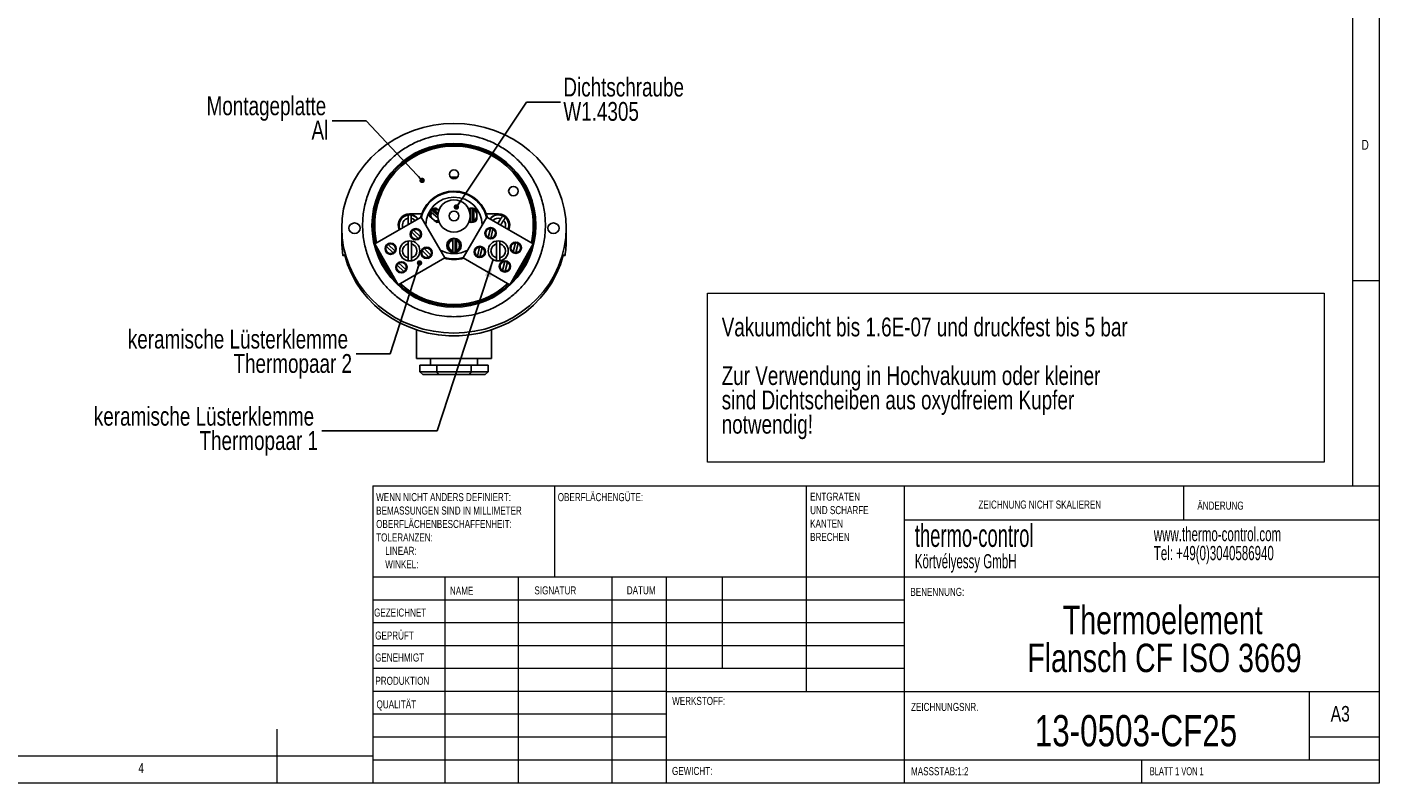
# Model space of a CAD drawing. Header units: millimetres. Extents: x 5 to 417, y 5 to 292.
# Tile 2 of 3: x 163 to 417, y 5 to 146. Entities that reach past the tile are written whole.
import ezdxf

# ---------------------------------------------------------------- set-up
doc = ezdxf.new("R2010")
doc.units = ezdxf.units.MM
doc.styles.add('SLDTEXTSTYLE0', font='TXT', dxfattribs={"width": 0.75})
doc.styles.add('SLDTEXTSTYLE2', font='TXT', dxfattribs={"width": 0.692308})
doc.styles.add('SLDTEXTSTYLE3', font='TXT', dxfattribs={"width": 0.605})
doc.dimstyles.new('SLDDIMSTYLE0', dxfattribs={"dimtxt": 0.18, "dimasz": 1.016, "dimexe": 0, "dimexo": 0.0625, "dimgap": 0, "dimtad": 0, "dimtih": 1, "dimtoh": 1, "dimdec": 0, "dimrnd": 1e-09, "dimzin": 0, "dimdsep": 46, "dimtxsty": 'Standard', "dimblk1": 'DOT', "dimblk2": 'DOT', "dimsah": 1, "dimcen": 0.09, "dimadec": 0, "dimazin": 0, "dimtfac": 1.016, "dimtdec": 0, "dimtofl": 0, "dimtmove": 0, "dimatfit": 3, "dimldrblk": 'DOT', "dimfxl": 1, "dimfrac": 2, "dimtolj": 1, "dimtzin": 0, "dimarcsym": 0})
doc.dimstyles.new('SLDDIMSTYLE1', dxfattribs={"dimtxt": 0.18, "dimasz": 3.302, "dimexe": 0, "dimexo": 0.0625, "dimgap": 0, "dimtad": 0, "dimtih": 1, "dimtoh": 1, "dimdec": 0, "dimrnd": 1e-09, "dimzin": 0, "dimdsep": 46, "dimtxsty": 'Standard', "dimsah": 1, "dimcen": 0.09, "dimadec": 0, "dimazin": 0, "dimtfac": 3.302, "dimtdec": 0, "dimtofl": 0, "dimtmove": 0, "dimatfit": 3, "dimfxl": 1, "dimfrac": 2, "dimtolj": 1, "dimtzin": 0, "dimarcsym": 0})

# ---------------------------------------------------------------- blocks, each defined once
blk = doc.blocks.new('SW_NOTE_0_1')
at = {"color": 0, "linetype": 'Continuous', "lineweight": 0}
for p, q in [((-0.01, -22.38), (-0.01, 9.08)), ((-0.01, 9.08), (114.69, 9.08)), ((114.69, 9.08), (114.69, -22.38)), ((114.69, -22.38), (-0.01, -22.38))]:
    blk.add_line(p, q, dxfattribs=at)
at = {"color": 0, "linetype": 'Continuous', "lineweight": 0, "char_height": 3.5, "attachment_point": 1, "style": 'SLDTEXTSTYLE0'}
for s, insert in [('Vakuumdicht bis 1.6E-07 und druckfest bis 5 bar', (2.62, 4.51)), ('Zur Verwendung in Hochvakuum oder kleiner', (2.62, -4.54)), ('sind Dichtscheiben aus oxydfreiem Kupfer', (2.62, -9.07)), ('notwendig!', (2.62, -13.59))]:
    blk.add_mtext(s, dxfattribs=dict(at, insert=insert))
blk = doc.blocks.new('_Dot')
at = {"color": 0, "linetype": 'ByBlock', "lineweight": -2}
blk.add_line((-0.5, 0), (-1, 0), dxfattribs=at)
at = {"color": 0, "linetype": 'ByBlock', "const_width": 0.5}
blk.add_lwpolyline([(-0.25, 0, 1), (0.25, 0, 1)], format="xyb", close=True, dxfattribs=at)

msp = doc.modelspace()

# ---------------------------------------------------------------- linework, layer by layer
at = {"color": 7, "linetype": 'Continuous', "lineweight": 18}
for p, q in [((415, 5), (415, 292)), ((410, 287), (410, 60.25)), ((410, 98.5), (415, 98.5)), ((227.8, 60.25), (415, 60.25)), ((227.8, 60.25), (227.8, 5)), ((261.6, 43.25), (261.6, 60.25)), ((308.4, 60.25), (308.4, 22)), ((326.6, 60.25), (326.6, 5)), ((378.6, 53.875), (378.6, 60.25)), ((415, 53.875), (326.6, 53.875)), ((415, 43.25), (227.8, 43.25)), ((241.1444, 43.25), (241.1444, 5)), ((254.791, 43.25), (254.791, 5)), ((272.1989, 43.25), (272.1989, 5)), ((282.4, 5), (282.4, 43.25)), ((292.8, 26.25), (292.8, 43.25)), ((326.6, 39), (227.8, 39)), ((326.6, 34.75), (227.8, 34.75)), ((326.6, 30.5), (227.8, 30.5)), ((326.6, 26.25), (227.8, 26.25)), ((282.4, 22), (227.8, 22)), ((282.4, 22), (415, 22)), ((402, 9.25), (402, 22)), ((282.4, 17.7499), (227.8, 17.7499)), ((210, 5), (210, 15)), ((282.4, 13.5), (227.8, 13.5)), ((415, 13.5), (402, 13.5)), ((10, 10), (227.8, 10)), ((227.8, 9.25), (415, 9.25)), ((370.8, 5), (370.8, 9.25)), ((5, 5), (415, 5))]:
    msp.add_line(p, q, dxfattribs=at)
at = {"color": 7, "linetype": 'Continuous', "lineweight": 25}
for p, q in [((243.5276, 117.7503), (242.2152, 117.7503)), ((243.732, 114.9156), (243.732, 114.9165)), ((238.7592, 111.6045), (238.7762, 111.5904)), ((238.7762, 111.5904), (238.7785, 111.5898)), ((239.8765, 110.6753), (238.7762, 111.5904)), ((239.1214, 113.9057), (239.1214, 113.7503)), ((239.1963, 111.5662), (239.9089, 110.9735)), ((240.0628, 111.5609), (240.0646, 111.5594)), ((245.919, 111.8921), (245.919, 111.9162)), ((245.919, 111.6392), (245.919, 109.6114)), ((246.319, 111.9162), (246.319, 111.894)), ((246.319, 111.894), (246.3199, 111.892)), ((246.319, 109.3566), (246.319, 111.894)), ((246.569, 111.5556), (246.569, 109.695)), ((246.6214, 113.7503), (246.6214, 113.9057)), ((236.7868, 110.2892), (228.1265, 105.2892)), ((234.3214, 110.0617), (234.3214, 108.8658)), ((236.861, 110.8753), (234.6214, 110.8753)), ((234.9214, 109.2122), (234.9214, 110.0617)), ((241.1618, 102.7115), (236.7868, 110.2892)), ((238.522, 111.2816), (238.5035, 111.297)), ((238.7164, 111.1199), (239.893, 110.1413)), ((239.1848, 109.6898), (238.7839, 110.0232)), ((248.956, 110.2892), (244.581, 102.7115)), ((245.919, 109.3345), (245.919, 109.3585)), ((246.3199, 109.3587), (246.319, 109.3566)), ((246.319, 109.3566), (246.319, 109.3345)), ((247.119, 110.886), (247.119, 110.3646)), ((251.1214, 110.8753), (248.8818, 110.8753)), ((257.6163, 105.2892), (248.956, 110.2892)), ((251.5875, 110.0122), (250.9981, 109.1102)), ((251.5185, 108.8097), (252.0898, 109.6841)), ((221.9964, 108.2173), (221.9964, 105.9964)), ((234.9053, 106.8481), (234.7204, 107.1683)), ((234.9722, 107.5227), (236.2178, 106.3234)), ((234.9911, 107.8091), (235.5456, 108.1292)), ((235.3008, 106.163), (235.1159, 106.4832)), ((235.319, 107.8829), (236.5646, 106.6836)), ((236.4208, 107.7231), (236.2359, 108.0433)), ((236.8163, 107.038), (236.6315, 107.3582)), ((248.6233, 107.213), (248.8082, 107.5332)), ((249.0189, 107.8981), (249.2037, 108.2183)), ((249.6366, 108.1775), (249.2207, 106.499)), ((250.1219, 108.0572), (249.7061, 106.3788)), ((249.8941, 108.3042), (250.4486, 107.9841)), ((250.1389, 106.338), (250.3238, 106.6582)), ((250.5344, 107.0231), (250.7193, 107.3433)), ((263.7464, 105.9964), (263.7464, 108.2173)), ((228.1265, 105.2892), (232.5015, 97.7115)), ((230.2287, 104.1481), (230.0439, 104.4683)), ((230.2956, 104.8227), (231.5412, 103.6234)), ((230.3146, 105.1091), (230.8691, 105.4292)), ((230.6424, 105.1829), (231.888, 103.9836)), ((231.7443, 105.0231), (231.5594, 105.3433)), ((232.1398, 104.338), (231.9549, 104.6582)), ((234.3442, 105.3117), (234.3442, 102.689)), ((234.9442, 102.689), (234.9442, 105.3117)), ((236.9722, 104.0586), (238.2178, 102.8593)), ((237.319, 104.4188), (238.5646, 103.2195)), ((238.4208, 104.259), (238.2359, 104.5792)), ((238.8163, 103.5739), (238.6315, 103.8941)), ((242.6714, 106.2671), (242.6714, 106.2912)), ((242.6714, 106.0142), (242.6714, 103.9864)), ((243.0714, 106.2912), (243.0714, 106.269)), ((243.0714, 103.7316), (243.0714, 106.269)), ((243.0714, 106.269), (243.0723, 106.267)), ((243.3214, 105.9306), (243.3214, 104.07)), ((246.6233, 103.7489), (246.8082, 104.0691)), ((247.0189, 104.434), (247.2037, 104.7542)), ((247.6366, 104.7134), (247.2207, 103.0349)), ((248.1219, 104.5931), (247.7061, 102.9147)), ((248.5344, 103.559), (248.7193, 103.8792)), ((250.7986, 105.3117), (250.7986, 102.689)), ((251.3986, 102.689), (251.3986, 105.3117)), ((253.2413, 97.7115), (257.6163, 105.2892)), ((253.2999, 104.513), (253.4848, 104.8332)), ((253.6954, 105.1981), (253.8803, 105.5183)), ((254.3131, 105.4775), (253.8973, 103.799)), ((254.7984, 105.3572), (254.3826, 103.6788)), ((254.5706, 105.6042), (255.1251, 105.2841)), ((254.8154, 103.638), (255.0003, 103.9582)), ((255.211, 104.3231), (255.3958, 104.6433)), ((222.2309, 103.1382), (222.5709, 103.1382)), ((230.6243, 103.463), (230.4394, 103.7832)), ((232.2956, 101.3586), (233.5412, 100.1593)), ((232.5015, 97.7115), (241.1618, 102.7115)), ((232.6424, 101.7188), (233.888, 100.5195)), ((233.7443, 101.559), (233.5594, 101.8792)), ((236.9053, 103.384), (236.7204, 103.7042)), ((237.3008, 102.6989), (237.1159, 103.0191)), ((237.9911, 102.6129), (238.5456, 102.9331)), ((242.6714, 103.7095), (242.6714, 103.7335)), ((243.0723, 103.7337), (243.0714, 103.7316)), ((243.0714, 103.7316), (243.0714, 103.7095)), ((244.581, 102.7115), (253.2413, 97.7115)), ((246.8941, 103.1081), (247.4486, 102.7879)), ((248.1389, 102.8739), (248.3238, 103.1941)), ((251.2999, 101.0489), (251.4848, 101.3691)), ((251.6954, 101.734), (251.8803, 102.0542)), ((252.3131, 102.0134), (251.8973, 100.3349)), ((252.7984, 101.8931), (252.3826, 100.2147)), ((263.1713, 103.1357), (263.5208, 103.1357)), ((232.2287, 100.684), (232.0439, 101.0042)), ((232.6243, 99.9989), (232.4394, 100.3191)), ((233.3146, 99.9129), (233.8691, 100.2331)), ((234.1398, 100.8739), (233.9549, 101.1941)), ((251.5706, 100.4081), (252.1251, 100.0879)), ((252.8154, 100.1739), (253.0003, 100.4941)), ((253.211, 100.859), (253.3958, 101.1792)), ((235.8714, 89.3015), (235.8714, 84.0003)), ((249.8714, 84.0003), (249.8714, 89.3015)), ((249.8714, 84.0003), (235.8714, 84.0003)), ((238.4964, 84.0003), (238.4964, 82.7503)), ((247.2464, 82.7503), (247.2464, 84.0003)), ((236.5205, 82.7503), (236.5205, 81.5003)), ((236.5205, 82.7503), (239.696, 82.7503)), ((236.5205, 81.5003), (239.696, 81.5003)), ((236.5205, 81.5003), (237.0979, 81.0003)), ((239.696, 82.7503), (239.696, 81.5003)), ((239.696, 82.7503), (246.0468, 82.7503)), ((239.9846, 81.0003), (239.696, 81.5003)), ((239.696, 81.5003), (246.0468, 81.5003)), ((245.7581, 81.0003), (246.0468, 81.5003)), ((246.0468, 82.7503), (246.0468, 81.5003)), ((246.0468, 82.7503), (249.2222, 82.7503)), ((246.0468, 81.5003), (249.2222, 81.5003)), ((248.6449, 81.0003), (249.2222, 81.5003)), ((249.2222, 82.7503), (249.2222, 81.5003)), ((239.9846, 81.0003), (237.0979, 81.0003)), ((245.7581, 81.0003), (239.9846, 81.0003)), ((248.6449, 81.0003), (245.7581, 81.0003))]:
    msp.add_line(p, q, dxfattribs=at)
at = {"color": 7, "linetype": 'Continuous', "lineweight": 25, "flags": 128}
for points in [[(242.8714, 88.7047), (244.7975, 88.788), (246.7072, 89.037), (248.5841, 89.4496), (250.4123, 90.0224), (252.1762, 90.7504), (253.8607, 91.6274), (255.4514, 92.6459), (256.9348, 93.7973), (258.2982, 95.0718), (259.53, 96.4584), (260.6197, 97.9453), (261.5579, 99.5198), (262.3368, 101.1686), (262.9495, 102.8774), (263.391, 104.6319), (263.6573, 106.4169), (263.7464, 108.2173), (263.6573, 110.0177), (263.391, 111.8027), (262.9495, 113.5572), (262.3368, 115.2661), (261.5579, 116.9148), (260.6197, 118.4894), (259.53, 119.9763), (258.2982, 121.3628), (256.9348, 122.6373), (255.4514, 123.7887), (253.8607, 124.8072), (252.1762, 125.6842), (250.4123, 126.4122), (248.5841, 126.985), (246.7072, 127.3976), (244.7975, 127.6466), (242.8714, 127.7299), (240.9453, 127.6466), (239.0356, 127.3976), (237.1587, 126.985), (235.3305, 126.4122), (233.5666, 125.6842), (231.8821, 124.8072), (230.2914, 123.7887), (228.808, 122.6373), (227.4446, 121.3628), (226.2128, 119.9763), (225.1231, 118.4894), (224.1849, 116.9148), (223.406, 115.2661), (222.7933, 113.5572), (222.3518, 111.8027), (222.0854, 110.0177), (221.9964, 108.2173), (222.0854, 106.4169), (222.3518, 104.6319), (222.7933, 102.8774), (223.406, 101.1686), (224.1849, 99.5198), (225.1231, 97.9453), (226.2128, 96.4584), (227.4446, 95.0718), (228.808, 93.7973), (230.2914, 92.6459), (231.8821, 91.6274), (233.5666, 90.7504), (235.3305, 90.0224), (237.1587, 89.4496), (239.0356, 89.037), (240.9453, 88.788), (242.8714, 88.7047)], [(245.919, 111.6392), (245.7793, 111.6013), (245.678, 111.56)], [(224.3714, 107.2358), (224.7732, 107.3105), (225.1139, 107.5233), (225.3415, 107.8417), (225.4214, 108.2173), (225.3415, 108.5929), (225.1139, 108.9113), (224.7732, 109.1241), (224.3714, 109.1988), (223.9696, 109.1241), (223.6289, 108.9113), (223.4013, 108.5929), (223.3214, 108.2173), (223.4013, 107.8417), (223.6289, 107.5233), (223.9696, 107.3105), (224.3714, 107.2358)], [(235.6411, 109.6277), (235.3375, 109.8891), (234.9214, 110.0617)], [(236.861, 110.8753), (236.7023, 110.3576), (236.6683, 110.2208)], [(240.0963, 109.3607), (239.9596, 109.3178), (239.6816, 109.2766)], [(245.7512, 109.6596), (245.7793, 109.6493), (245.919, 109.6114)], [(249.0745, 110.2208), (249.0404, 110.3576), (248.8818, 110.8753)], [(261.3714, 107.2358), (261.7732, 107.3105), (262.1139, 107.5233), (262.3415, 107.8417), (262.4214, 108.2173), (262.3415, 108.5929), (262.1139, 108.9113), (261.7732, 109.1241), (261.3714, 109.1988), (260.9696, 109.1241), (260.6289, 108.9113), (260.4013, 108.5929), (260.3214, 108.2173), (260.4013, 107.8417), (260.6289, 107.5233), (260.9696, 107.3105), (261.3714, 107.2358)], [(263.1896, 103.2076), (262.6612, 101.4749), (261.9642, 99.7952), (261.1043, 98.1827), (260.089, 96.6513), (258.927, 95.2139), (257.628, 93.8828), (256.2032, 92.6694), (254.6648, 91.584), (253.0259, 90.6359), (251.3003, 89.8331), (249.5029, 89.1825), (247.649, 88.6896), (245.7544, 88.3587), (243.8351, 88.1925), (241.9077, 88.1925), (239.9884, 88.3587), (238.0938, 88.6896), (236.2398, 89.1825), (234.4425, 89.8331), (232.7169, 90.6359), (231.078, 91.584), (229.5395, 92.6694), (228.1148, 93.8828), (226.8158, 95.2139), (225.6538, 96.6513), (224.6385, 98.1827), (223.7786, 99.7952), (223.0816, 101.4749), (222.5532, 103.2076)]]:
    msp.add_lwpolyline(points, dxfattribs=at)
at = {"color": 7, "linetype": 'Continuous', "lineweight": 25}
for centre, radius in [((242.8714, 108.7503), 15.25), ((242.8714, 118.2503), 0.825), ((253.9132, 115.1253), 0.875), ((242.8714, 110.5003), 3), ((242.8714, 110.5003), 0.9), ((235.7684, 107.1031), 1.05), ((249.6713, 107.2781), 1.05), ((231.0918, 104.4031), 1.05), ((234.6442, 104.0003), 1.875), ((237.7684, 103.639), 1.05), ((242.8714, 105.0003), 1.35), ((247.6713, 103.814), 1.05), ((251.0986, 104.0003), 1.875), ((254.3479, 104.5781), 1.05), ((233.0918, 100.939), 1.05), ((252.3479, 101.114), 1.05)]:
    msp.add_circle(centre, radius, dxfattribs=at)
for centre, radius, start, end in [((242.8714, 108.7503), 15, 90, 193.042237), ((242.8714, 108.7503), 14.75, 90, 192.745885), ((242.8714, 108.7503), 15, 346.957763, 90), ((242.8714, 108.7503), 14.75, 347.254115, 90), ((242.8714, 108.7503), 6.225, 58.510375, 166.293732), ((242.8714, 108.7503), 6.375, 19.471221, 160.528779), ((242.8714, 108.7503), 5.25, 90, 178.997281), ((242.8714, 108.7503), 6.25, 53.130102, 126.869898), ((242.8714, 108.7503), 5.25, 1.002719, 90), ((242.8714, 108.7503), 6.225, 13.706268, 58.510375), ((242.8714, 108.7503), 6.25, 126.869898, 166.05448), ((239.6238, 110.6253), 1.35, 92.455364, 188.044471), ((239.6238, 110.6253), 1.3063, 131.442755, 149.057081), ((239.6238, 110.6253), 1.2825, 89.013055, 131.235095), ((239.6238, 110.6253), 1.0334, 64.86273, 114.436384), ((246.119, 110.6253), 1.35, 42.205446, 114.894846), ((246.119, 110.6253), 1.2825, 98.971792, 114.831946), ((246.119, 110.6253), 1.3063, 81.192837, 98.807163), ((246.119, 110.6253), 1.2825, 38.763137, 80.985177), ((246.119, 110.6253), 1.0334, 14.612813, 64.186466), ((242.8714, 108.7503), 6.25, 13.94552, 53.130102), ((234.6214, 108.7503), 2.125, 90, 203.243673), ((234.6214, 108.7503), 2, 90, 202.819244), ((234.6214, 108.7503), 1.9429, 90, 202.607168), ((234.6214, 108.7503), 1.3452, 102.886045, 199.289662), ((234.6214, 108.7503), 1.9368, 81.089419, 98.910581), ((234.6214, 108.7503), 2, 37.180756, 90), ((234.6214, 108.7503), 1.9429, 37.392832, 90), ((239.6238, 110.6253), 1.2825, 149.22171, 191.486781), ((239.6238, 110.6253), 1.0334, 151.408813, 215.637105), ((239.6238, 110.6253), 1.0334, 244.86273, 290.849731), ((239.6238, 110.6253), 1.2825, 269.013055, 290.423491), ((246.119, 110.6253), 1.35, 249.513609, 317.794554), ((246.119, 110.6253), 1.2825, 249.576509, 261.028208), ((246.119, 110.6253), 1.3063, 261.192837, 278.807163), ((246.119, 110.6253), 1.2825, 279.014823, 321.236863), ((246.119, 110.6253), 1.0334, 295.813534, 345.387187), ((251.1214, 108.7503), 2, 337.180756, 142.819244), ((251.1214, 108.7503), 1.9429, 337.392832, 142.607168), ((251.1214, 108.7503), 1.3452, 69.728425, 139.289662), ((251.1214, 108.7503), 2.125, 336.756327, 90), ((251.1214, 108.7503), 1.9368, 47.931799, 65.752962), ((251.1214, 108.7503), 1.3452, 340.710338, 43.956335), ((235.7684, 107.1031), 0.9, 152.212189, 299.956948), ((235.7684, 107.1031), 0.9, 119.956948, 152.212189), ((235.7684, 107.1031), 0.9, 332.212189, 119.956948), ((235.7684, 107.1031), 0.9, 299.956948, 332.212189), ((249.6713, 107.2781), 0.9, 92.212189, 239.956948), ((249.6713, 107.2781), 0.9, 239.956948, 272.212189), ((249.6713, 107.2781), 0.9, 59.956948, 92.212189), ((249.6713, 107.2781), 0.9, 272.212189, 59.956948), ((240.2568, 105.997), 18.2604, 180.002024, 188.495769), ((242.8714, 108.7503), 15, 195.164888, 224.835112), ((242.8714, 108.7503), 14.75, 199.436035, 220.563965), ((231.0918, 104.4031), 0.9, 152.212189, 299.956948), ((231.0918, 104.4031), 0.9, 119.956948, 152.212189), ((231.0918, 104.4031), 0.9, 332.212189, 119.956948), ((231.0918, 104.4031), 0.9, 299.956948, 332.212189), ((234.6442, 104.0003), 1.3452, 102.886045, 257.113955), ((234.6442, 104.0003), 1.3452, 282.886045, 77.113955), ((237.7684, 103.639), 0.9, 152.212189, 299.956948), ((237.7684, 103.639), 0.9, 119.956948, 152.212189), ((237.7684, 103.639), 0.9, 332.212189, 119.956948), ((242.8714, 108.7503), 5.25, 241.002719, 298.997281), ((242.8714, 105.0003), 1.2825, 98.971792, 261.028208), ((242.8714, 105.0003), 1.0334, 101.158896, 258.841104), ((242.8714, 105.0003), 1.3063, 81.192837, 98.807163), ((242.8714, 105.0003), 1.2825, 279.014823, 80.985177), ((242.8714, 105.0003), 1.0334, 295.813534, 64.186466), ((247.6713, 103.814), 0.9, 92.212189, 239.956948), ((247.6713, 103.814), 0.9, 59.956948, 92.212189), ((247.6713, 103.814), 0.9, 272.212189, 59.956948), ((251.0986, 104.0003), 1.3452, 102.886045, 257.113955), ((251.0986, 104.0003), 1.3452, 282.886045, 77.113955), ((254.3479, 104.5781), 0.9, 92.212189, 239.956948), ((242.8714, 108.7503), 15, 315.164888, 344.835112), ((242.8714, 108.7503), 14.75, 319.436035, 340.563965), ((254.3479, 104.5781), 0.9, 59.956948, 92.212189), ((254.3479, 104.5781), 0.9, 272.212189, 59.956948), ((245.4829, 105.9972), 18.2635, 350.985804, 359.997476), ((233.0918, 100.939), 0.9, 152.212189, 299.956948), ((233.0918, 100.939), 0.9, 119.956948, 152.212189), ((233.0918, 100.939), 0.9, 332.212189, 119.956948), ((237.7684, 103.639), 0.9, 299.956948, 332.212189), ((242.8714, 108.7503), 6.375, 253.335923, 286.664077), ((242.8714, 108.7503), 6.225, 253.706268, 286.293732), ((242.8714, 108.7503), 6.25, 253.94552, 286.05448), ((242.8714, 105.0003), 1.3063, 261.192837, 278.807163), ((247.6713, 103.814), 0.9, 239.956948, 272.212189), ((252.3479, 101.114), 0.9, 92.212189, 239.956948), ((252.3479, 101.114), 0.9, 59.956948, 92.212189), ((252.3479, 101.114), 0.9, 272.212189, 59.956948), ((254.3479, 104.5781), 0.9, 239.956948, 272.212189), ((233.0918, 100.939), 0.9, 299.956948, 332.212189), ((252.3479, 101.114), 0.9, 239.956948, 272.212189), ((242.8714, 108.7503), 15, 226.957763, 313.042237), ((242.8714, 108.7503), 14.75, 227.254115, 312.745885)]:
    msp.add_arc(centre, radius, start, end, dxfattribs=at)
for start_param, end_param in [(2.91010271, 2.99155386), (0.14713875, 0.23148995)]:
    msp.add_ellipse((242.8714, 103.0084), major_axis=(20.875, 0), ratio=0.04157727, start_param=start_param, end_param=end_param, dxfattribs=at)
for points, knots in [([(242.8714, 91.7503), (243.4675, 91.7686), (244.723, 91.8071), (246.6818, 92.1423), (248.7812, 92.755), (250.9742, 93.7359), (253.0455, 95.0558), (254.9238, 96.6802), (256.5549, 98.5556), (257.9543, 100.758), (259.0335, 103.2443), (259.716, 105.9411), (259.9497, 108.7503), (259.716, 111.5596), (259.0335, 114.2564), (257.9543, 116.7426), (256.5549, 118.945), (254.9238, 120.8204), (253.0455, 122.4448), (250.9742, 123.765), (248.7812, 124.7448), (246.6818, 125.3613), (244.723, 125.6842), (242.8714, 125.7817), (241.0198, 125.6842), (239.061, 125.3613), (236.9616, 124.7448), (234.7686, 123.765), (232.6973, 122.4448), (230.819, 120.8204), (229.1879, 118.945), (227.7885, 116.7426), (226.7093, 114.2564), (226.0267, 111.5596), (225.7931, 108.7503), (226.0267, 105.9411), (226.7093, 103.2443), (227.7885, 100.758), (229.1879, 98.5556), (230.819, 96.6802), (232.6973, 95.0558), (234.7686, 93.7359), (236.9616, 92.755), (239.061, 92.1423), (241.0198, 91.8071), (242.2753, 91.7686), (242.8714, 91.7503)], [0, 0, 0, 0, 0.01617848, 0.03407512, 0.05387499, 0.07575215, 0.0998425, 0.12166058, 0.14502382, 0.16981186, 0.19580258, 0.22266972, 0.25, 0.27733028, 0.30419742, 0.33018814, 0.35497618, 0.37833942, 0.4001575, 0.42424785, 0.44612501, 0.46592488, 0.48382152, 0.5, 0.51617848, 0.53407512, 0.55387499, 0.57575215, 0.5998425, 0.62166058, 0.64502382, 0.66981186, 0.69580258, 0.72266972, 0.75, 0.77733028, 0.80419742, 0.83018814, 0.85497618, 0.87833942, 0.9001575, 0.92424785, 0.94612501, 0.96592488, 0.98382152, 1, 1, 1, 1]), ([(239.1963, 111.5662), (239.1955, 111.5663), (239.1592, 111.5712), (239.068, 111.5813), (238.9437, 111.5885), (238.8483, 111.5902), (238.7956, 111.59), (238.7842, 111.5898), (238.7785, 111.5898)], [0, 0, 0, 0, 0.004580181, 0.213705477, 0.535461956, 0.740001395, 0.869513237, 1, 1, 1, 1]), ([(239.6459, 111.9076), (239.6503, 111.904), (239.6589, 111.8968), (239.6987, 111.8637), (239.7737, 111.8013), (239.9016, 111.6949), (240.0047, 111.6092), (240.0628, 111.5609)], [0, 0, 0, 0, 0.10271732, 0.20466815, 0.36569783, 0.64254305, 1, 1, 1, 1]), ([(245.919, 111.8921), (245.919, 111.8869), (245.919, 111.8765), (245.919, 111.8272), (245.919, 111.7592), (245.919, 111.6924), (245.919, 111.6517), (245.919, 111.6392)], [0, 0, 0, 0, 0.22358303, 0.44711892, 0.67197546, 0.89975236, 1, 1, 1, 1]), ([(246.569, 111.5556), (246.5686, 111.5563), (246.5491, 111.5874), (246.4986, 111.664), (246.4247, 111.7641), (246.3649, 111.8385), (246.3311, 111.8789), (246.3237, 111.8876), (246.3199, 111.892)], [0, 0, 0, 0, 0.00458018, 0.21370548, 0.53546196, 0.74000139, 0.86951324, 1, 1, 1, 1]), ([(247.119, 111.4283), (247.119, 111.4226), (247.119, 111.4113), (247.119, 111.3596), (247.119, 111.262), (247.119, 111.0957), (247.119, 110.9616), (247.119, 110.886)], [0, 0, 0, 0, 0.10271732, 0.20466815, 0.36569783, 0.64254305, 1, 1, 1, 1]), ([(234.3214, 110.6638), (234.3214, 110.661), (234.3214, 110.6454), (234.3214, 110.584), (234.3214, 110.4457), (234.3214, 110.2646), (234.3214, 110.1294), (234.3214, 110.0617)], [0, 0, 0, 0, 0.05201246, 0.28706367, 0.52303773, 0.76131992, 1, 1, 1, 1]), ([(234.9214, 110.0617), (234.9214, 110.082), (234.9214, 110.1734), (234.9214, 110.3322), (234.9214, 110.5049), (234.9214, 110.6203), (234.9214, 110.6505), (234.9214, 110.6638)], [0, 0, 0, 0, 0.07195359, 0.32366745, 0.56938815, 0.81009198, 1, 1, 1, 1]), ([(238.7839, 110.0232), (238.7246, 110.0725), (238.6221, 110.1578), (238.498, 110.261), (238.4237, 110.3228), (238.385, 110.355), (238.3704, 110.3671), (238.3675, 110.3695), (238.367, 110.3699)], [0, 0, 0, 0, 0.36436084, 0.63025317, 0.77430424, 0.89015523, 0.98162008, 1, 1, 1, 1]), ([(238.522, 111.2816), (238.526, 111.2783), (238.534, 111.2716), (238.5718, 111.2401), (238.6241, 111.1966), (238.6755, 111.1539), (238.7068, 111.1278), (238.7164, 111.1199)], [0, 0, 0, 0, 0.22358303, 0.44711892, 0.67197546, 0.89975236, 1, 1, 1, 1]), ([(239.6017, 109.343), (239.5973, 109.3467), (239.5887, 109.3539), (239.5489, 109.3869), (239.4739, 109.4494), (239.346, 109.5557), (239.2429, 109.6415), (239.1848, 109.6898)], [0, 0, 0, 0, 0.10271732, 0.20466815, 0.36569783, 0.64254305, 1, 1, 1, 1]), ([(245.919, 109.6114), (245.919, 109.5825), (245.919, 109.5247), (245.919, 109.4478), (245.919, 109.3905), (245.919, 109.3646), (245.919, 109.3598), (245.919, 109.3585)], [0, 0, 0, 0, 0.23194507, 0.46399147, 0.69342694, 0.919503, 1, 1, 1, 1]), ([(246.569, 109.695), (246.5686, 109.6944), (246.5491, 109.6633), (246.4986, 109.5867), (246.4247, 109.4865), (246.3649, 109.4121), (246.3311, 109.3717), (246.3237, 109.363), (246.3199, 109.3587)], [0, 0, 0, 0, 0.00458018, 0.21370548, 0.53546196, 0.74000139, 0.86951324, 1, 1, 1, 1]), ([(247.119, 110.3646), (247.119, 110.2875), (247.119, 110.1541), (247.119, 109.9928), (247.119, 109.8961), (247.119, 109.8457), (247.119, 109.8267), (247.119, 109.823), (247.119, 109.8224)], [0, 0, 0, 0, 0.36436084, 0.63025317, 0.77430424, 0.89015523, 0.98162008, 1, 1, 1, 1]), ([(251.9168, 110.5163), (251.9118, 110.5086), (251.9018, 110.4934), (251.864, 110.4355), (251.7985, 110.3352), (251.6988, 110.1826), (251.6246, 110.069), (251.5875, 110.0122)], [0, 0, 0, 0, 0.14279036, 0.2826989, 0.52186493, 0.76092391, 1, 1, 1, 1]), ([(252.0898, 109.6841), (252.1005, 109.7004), (252.15, 109.7763), (252.2364, 109.9085), (252.3203, 110.0369), (252.382, 110.1314), (252.4095, 110.1734), (252.4177, 110.186), (252.4191, 110.1881)], [0, 0, 0, 0, 0.06915461, 0.32084335, 0.56654049, 0.71791346, 0.95349264, 1, 1, 1, 1]), ([(234.3442, 105.8251), (234.3442, 105.8251), (234.3442, 105.7984), (234.3442, 105.691), (234.3442, 105.5158), (234.3442, 105.3798), (234.3442, 105.3117)], [0, 0, 0, 0, 0.00024944, 0.33115585, 0.66529894, 1, 1, 1, 1]), ([(234.9442, 105.3117), (234.9442, 105.332), (234.9442, 105.4234), (234.9442, 105.5808), (234.9442, 105.7505), (234.9442, 105.817), (234.9442, 105.8471)], [0, 0, 0, 0, 0.09314094, 0.41897409, 0.73704935, 1, 1, 1, 1]), ([(242.6714, 106.2671), (242.6714, 106.2619), (242.6714, 106.2515), (242.6714, 106.2022), (242.6714, 106.1342), (242.6714, 106.0674), (242.6714, 106.0267), (242.6714, 106.0142)], [0, 0, 0, 0, 0.22358303, 0.44711892, 0.67197546, 0.89975236, 1, 1, 1, 1]), ([(242.6714, 103.9864), (242.6714, 103.9575), (242.6714, 103.8997), (242.6714, 103.8228), (242.6714, 103.7655), (242.6714, 103.7396), (242.6714, 103.7348), (242.6714, 103.7335)], [0, 0, 0, 0, 0.231945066, 0.463991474, 0.693426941, 0.919503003, 1, 1, 1, 1]), ([(243.0723, 106.267), (243.0761, 106.2626), (243.0835, 106.2539), (243.1173, 106.2135), (243.1771, 106.1391), (243.251, 106.039), (243.3015, 105.9624), (243.321, 105.9313), (243.3214, 105.9306)], [0, 0, 0, 0, 0.13048676, 0.25999861, 0.46453804, 0.78629452, 0.99541982, 1, 1, 1, 1]), ([(243.3214, 104.07), (243.321, 104.0694), (243.3015, 104.0383), (243.251, 103.9617), (243.1771, 103.8615), (243.1173, 103.7871), (243.0835, 103.7467), (243.0761, 103.738), (243.0723, 103.7337)], [0, 0, 0, 0, 0.00458018, 0.21370548, 0.53546196, 0.74000139, 0.86951324, 1, 1, 1, 1]), ([(250.7986, 105.8201), (250.7986, 105.7794), (250.7986, 105.6961), (250.7986, 105.514), (250.7986, 105.3791), (250.7986, 105.3117)], [0, 0, 0, 0, 0.32281923, 0.66112716, 1, 1, 1, 1]), ([(251.3986, 105.3117), (251.3986, 105.332), (251.3986, 105.4234), (251.3986, 105.5806), (251.3986, 105.7464), (251.3986, 105.8103), (251.3986, 105.8377)], [0, 0, 0, 0, 0.09553234, 0.42973131, 0.75597319, 1, 1, 1, 1]), ([(222.1968, 103.2993), (222.2008, 103.2738), (222.2088, 103.2228), (222.2197, 103.1682), (222.2272, 103.141), (222.2299, 103.1389), (222.2309, 103.1382)], [0, 0, 0, 0, 0.279162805, 0.558358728, 0.836485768, 1, 1, 1, 1]), ([(234.3442, 102.689), (234.3442, 102.6695), (234.3442, 102.5789), (234.3442, 102.4195), (234.3442, 102.2717), (234.3442, 102.1873), (234.3442, 102.1689), (234.3442, 102.1668)], [0, 0, 0, 0, 0.09372741, 0.43484909, 0.76785015, 0.97301071, 1, 1, 1, 1]), ([(234.9442, 102.1586), (234.9442, 102.1634), (234.9442, 102.198), (234.9442, 102.3053), (234.9442, 102.485), (234.9442, 102.621), (234.9442, 102.689)], [0, 0, 0, 0, 0.05079017, 0.36728035, 0.68362885, 1, 1, 1, 1]), ([(250.7986, 102.689), (250.7986, 102.6695), (250.7986, 102.5788), (250.7986, 102.4216), (250.7986, 102.268), (250.7986, 102.2027), (250.7986, 102.1788)], [0, 0, 0, 0, 0.09771367, 0.45334337, 0.80050708, 1, 1, 1, 1]), ([(251.3986, 102.187), (251.3986, 102.2254), (251.3986, 102.3064), (251.3986, 102.4862), (251.3986, 102.6214), (251.3986, 102.689)], [0, 0, 0, 0, 0.31060383, 0.65528958, 1, 1, 1, 1])]:
    msp.add_open_spline(points, degree=3, knots=knots, dxfattribs=at)

# ---------------------------------------------------------------- block references
at = {"color": 7, "linetype": 'Continuous', "lineweight": 0}
msp.add_blockref('SW_NOTE_0_1', (290.0418, 87.0779), dxfattribs=at)

# ---------------------------------------------------------------- texts
for s, insert, char_height, attachment_point, style in [('Dichtschraube', (263.2132, 136.2358), 3.5, 1, 'SLDTEXTSTYLE0'), ('Montageplatte', (219.107, 132.7521), 3.5, 3, 'SLDTEXTSTYLE0'), ('W1.4305', (263.2132, 131.7101), 3.5, 1, 'SLDTEXTSTYLE0'), ('Al', (219.4935, 128.2264), 3.5, 3, 'SLDTEXTSTYLE0'), ('D', (411.6667, 124.668), 1.8521, 1, 'SLDTEXTSTYLE0'), ('keramische Lüsterklemme', (223.1814, 89.323), 3.5, 3, 'SLDTEXTSTYLE0'), ('Thermopaar 2', (223.9081, 84.7973), 3.5, 3, 'SLDTEXTSTYLE0'), ('keramische Lüsterklemme', (216.8611, 74.9719), 3.5, 3, 'SLDTEXTSTYLE0'), ('Thermopaar 1', (217.5879, 70.4462), 3.5, 3, 'SLDTEXTSTYLE0'), ('WENN NICHT ANDERS DEFINIERT:', (228.3937, 58.921), 1.5, 1, 'SLDTEXTSTYLE0'), ('OBERFLÄCHENGÜTE:', (262.1713, 58.9193), 1.5, 1, 'SLDTEXTSTYLE0'), ('ENTGRATEN', (309.1092, 59.0031), 1.5, 1, 'SLDTEXTSTYLE0'), ('BEMASSUNGEN SIND IN MILLIMETER', (228.3937, 56.421), 1.5, 1, 'SLDTEXTSTYLE0'), ('UND SCHARFE', (309.1092, 56.5031), 1.5, 1, 'SLDTEXTSTYLE0'), ('ZEICHNUNG NICHT SKALIEREN', (340.4146, 57.533), 1.5, 1, 'SLDTEXTSTYLE0'), ('ÄNDERUNG', (381.1276, 57.3349), 1.5, 1, 'SLDTEXTSTYLE0'), ('OBERFLÄCHENBESCHAFFENHEIT:', (228.3937, 53.921), 1.5, 1, 'SLDTEXTSTYLE0'), ('KANTEN', (309.1092, 54.0031), 1.5, 1, 'SLDTEXTSTYLE0'), ('thermo-control', (328.581, 53.1392), 4.233333, 1, 'SLDTEXTSTYLE3'), ('TOLERANZEN:', (228.3937, 51.421), 1.5, 1, 'SLDTEXTSTYLE0'), ('BRECHEN', (309.1092, 51.5031), 1.5, 1, 'SLDTEXTSTYLE0'), ('www.thermo-control.com', (373.0331, 52.6091), 2.645833, 1, 'SLDTEXTSTYLE3'), ('LINEAR:', (230.0812, 48.921), 1.5, 1, 'SLDTEXTSTYLE0'), ('Tel: +49(0)3040586940', (373.0331, 49.0813), 2.645833, 1, 'SLDTEXTSTYLE3'), ('WINKEL:', (230.0812, 46.421), 1.5, 1, 'SLDTEXTSTYLE0'), ('Körtvélyessy GmbH', (328.581, 47.565), 2.645833, 1, 'SLDTEXTSTYLE3'), ('NAME', (242.1222, 41.5015), 1.5, 1, 'SLDTEXTSTYLE0'), ('SIGNATUR', (257.8336, 41.5618), 1.5, 1, 'SLDTEXTSTYLE0'), ('DATUM', (275.0147, 41.5762), 1.5, 1, 'SLDTEXTSTYLE0'), ('BENENNUNG:', (327.7562, 41.2783), 1.5, 1, 'SLDTEXTSTYLE0'), ('Thermoelement', (374.6939, 37.9478), 5.291667, 2, 'SLDTEXTSTYLE0'), ('GEZEICHNET', (228.0121, 37.4297), 1.5, 1, 'SLDTEXTSTYLE0'), ('GEPRÜFT', (228.2105, 33.1544), 1.5, 1, 'SLDTEXTSTYLE0'), ('Flansch CF ISO 3669', (374.9996, 30.8922), 5.291667, 2, 'SLDTEXTSTYLE0'), ('GENEHMIGT', (228.2017, 29.0643), 1.5, 1, 'SLDTEXTSTYLE0'), ('PRODUKTION', (228.2552, 24.7337), 1.5, 1, 'SLDTEXTSTYLE0'), ('QUALITÄT', (228.469, 20.3496), 1.5, 1, 'SLDTEXTSTYLE0'), ('WERKSTOFF:', (283.4459, 20.9861), 1.5, 1, 'SLDTEXTSTYLE0'), ('ZEICHNUNGSNR.', (327.874, 19.8686), 1.5, 1, 'SLDTEXTSTYLE0'), ('A3', (405.921, 19.3004), 2.91042, 1, 'SLDTEXTSTYLE0'), ('13-0503-CF25', (369.7119, 17.6051), 5.820833, 2, 'SLDTEXTSTYLE0'), ('4', (184.1667, 8.668), 1.8521, 1, 'SLDTEXTSTYLE0'), ('GEWICHT:', (283.4178, 7.9493), 1.4986, 1, 'SLDTEXTSTYLE0'), ('MASSSTAB:1:2', (327.874, 7.9001), 1.5, 1, 'SLDTEXTSTYLE0'), ('BLATT 1 VON 1', (372.2783, 7.9001), 1.5, 1, 'SLDTEXTSTYLE2')]:
    msp.add_mtext(s, dxfattribs=dict(at, insert=insert, char_height=char_height, attachment_point=attachment_point, style=style))

# ---------------------------------------------------------------- leaders
for points, dimstyle in [([(243.312, 112.1618), (256.346, 131.7094), (262.696, 131.7094)], 'SLDDIMSTYLE0'), ([(236.9411, 117.1184), (226.5605, 128.2016), (220.2105, 128.2016)], 'SLDDIMSTYLE0'), ([(250.1657, 102.3739), (239.7688, 70.49), (218.3174, 70.49)], 'SLDDIMSTYLE1'), ([(236.4609, 101.7508), (231.0148, 84.8274), (224.6648, 84.8274)], 'SLDDIMSTYLE0')]:
    msp.add_leader(points, dimstyle=dimstyle, dxfattribs=at)

doc.saveas('drawing.dxf')
